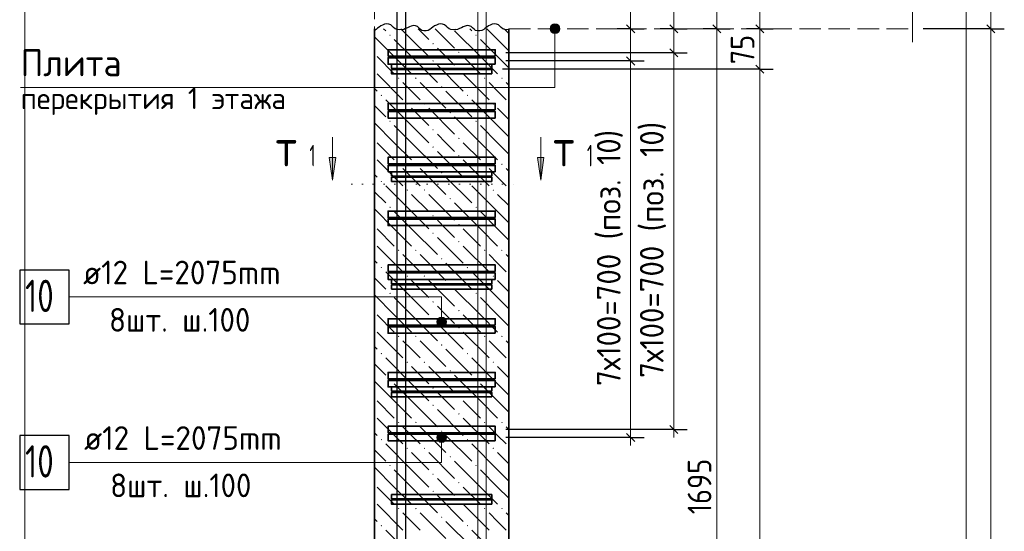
# Model space of a CAD drawing. Header units: millimetres. Extents: x 0 to 59400, y 0 to 42000.
# Tile 23 of 29: x 38350 to 47501, y 31524 to 36280. Entities that reach past the tile are written whole.
import ezdxf

# ---------------------------------------------------------------- set-up
doc = ezdxf.new("R2010")
doc.units = ezdxf.units.MM
doc.linetypes.add('______2', pattern=[270, 200, -70])
doc.linetypes.add('______9', pattern=[100, 0, -100])
for name, color, linetype, lineweight in [('S1 ДОП Продольная арматура', 52, 'Continuous', 25), ('S1 Продольная арматура', 52, 'Continuous', 25), ('S2 ДОП Продольная арматура', 52, 'Continuous', 25), ('Standard', 7, 'Continuous', 25), ('ЖБ Перекрытие верхний уровень', 7, 'Continuous', 18), ('Позиционная метка диаметр_ шаг', 7, 'Continuous', 13), ('Позиционная метка линия выноска', 7, 'Continuous', 13), ('Примечания', 7, 'Continuous', 13), ('Размерная выноска', 7, 'Continuous', 13), ('Размерная линия_ общее', 7, 'Continuous', 13), ('Узлы символ', 7, 'Continuous', 25), ('Хомут', 52, 'Continuous', 25)]:
    doc.layers.add(name, color=color, linetype=linetype, lineweight=lineweight)
doc.layers.add('ЖБ Пилон', color=7, linetype='______2', lineweight=13, true_color=0xa0a0a0)
doc.styles.add('ISOCPEUR', font='txt')

msp = doc.modelspace()

# ---------------------------------------------------------------- hatches: boundary and pattern name
at = {"layer": 'ЖБ Пилон', "linetype": 'Continuous', "lineweight": 18, "transparency": 33554687}
for points in [[(41785.2, 36136.1), (41791.7, 36142.6), (41798.2, 36136.1), (41791.7, 36129.6)], [(42185.2, 36056.1), (42191.7, 36062.6), (42198.2, 36056.1), (42191.7, 36049.6)], [(42585.2, 36136.1), (42591.7, 36142.6), (42598.2, 36136.1), (42591.7, 36129.6)], [(42425.2, 35976.1), (42431.7, 35982.6), (42438.2, 35976.1), (42431.7, 35969.6)], [(42185.2, 35896.1), (42191.7, 35902.6), (42198.2, 35896.1), (42191.7, 35889.6)], [(42425.2, 35816.1), (42431.7, 35822.6), (42438.2, 35816.1), (42431.7, 35809.6)], [(41865.2, 35736.1), (41871.7, 35742.6), (41878.2, 35736.1), (41871.7, 35729.6)], [(42025.2, 35736.1), (42031.7, 35742.6), (42038.2, 35736.1), (42031.7, 35729.6)], [(42665.2, 35736.1), (42671.7, 35742.6), (42678.2, 35736.1), (42671.7, 35729.6)], [(42825.2, 35736.1), (42831.7, 35742.6), (42838.2, 35736.1), (42831.7, 35729.6)], [(42265.2, 35656.1), (42271.7, 35662.6), (42278.2, 35656.1), (42271.7, 35649.6)], [(41705.2, 35576.1), (41711.7, 35582.6), (41718.2, 35576.1), (41711.7, 35569.6)], [(42505.2, 35576.1), (42511.7, 35582.6), (42518.2, 35576.1), (42511.7, 35569.6)], [(41945.2, 35496.1), (41951.7, 35502.6), (41958.2, 35496.1), (41951.7, 35489.6)], [(42105.2, 35496.1), (42111.7, 35502.6), (42118.2, 35496.1), (42111.7, 35489.6)], [(42345.2, 35416.1), (42351.7, 35422.6), (42358.2, 35416.1), (42351.7, 35409.6)], [(42745.2, 35496.1), (42751.7, 35502.6), (42758.2, 35496.1), (42751.7, 35489.6)], [(41785.2, 35336.1), (41791.7, 35342.6), (41798.2, 35336.1), (41791.7, 35329.6)], [(42585.2, 35336.1), (42591.7, 35342.6), (42598.2, 35336.1), (42591.7, 35329.6)], [(42185.2, 35256.1), (42191.7, 35262.6), (42198.2, 35256.1), (42191.7, 35249.6)], [(42425.2, 35176.1), (42431.7, 35182.6), (42438.2, 35176.1), (42431.7, 35169.6)], [(42185.2, 35096.1), (42191.7, 35102.6), (42198.2, 35096.1), (42191.7, 35089.6)], [(42425.2, 35016.1), (42431.7, 35022.6), (42438.2, 35016.1), (42431.7, 35009.6)], [(41865.2, 34936.1), (41871.7, 34942.6), (41878.2, 34936.1), (41871.7, 34929.6)], [(42025.2, 34936.1), (42031.7, 34942.6), (42038.2, 34936.1), (42031.7, 34929.6)], [(42665.2, 34936.1), (42671.7, 34942.6), (42678.2, 34936.1), (42671.7, 34929.6)], [(42825.2, 34936.1), (42831.7, 34942.6), (42838.2, 34936.1), (42831.7, 34929.6)], [(41705.2, 34776.1), (41711.7, 34782.6), (41718.2, 34776.1), (41711.7, 34769.6)], [(42265.2, 34856.1), (42271.7, 34862.6), (42278.2, 34856.1), (42271.7, 34849.6)], [(42505.2, 34776.1), (42511.7, 34782.6), (42518.2, 34776.1), (42511.7, 34769.6)], [(41945.2, 34696.1), (41951.7, 34702.6), (41958.2, 34696.1), (41951.7, 34689.6)], [(42105.2, 34696.1), (42111.7, 34702.6), (42118.2, 34696.1), (42111.7, 34689.6)], [(42745.2, 34696.1), (42751.7, 34702.6), (42758.2, 34696.1), (42751.7, 34689.6)], [(42345.2, 34616.1), (42351.7, 34622.6), (42358.2, 34616.1), (42351.7, 34609.6)], [(41785.2, 34536.1), (41791.7, 34542.6), (41798.2, 34536.1), (41791.7, 34529.6)], [(42585.2, 34536.1), (42591.7, 34542.6), (42598.2, 34536.1), (42591.7, 34529.6)], [(42185.2, 34456.1), (42191.7, 34462.6), (42198.2, 34456.1), (42191.7, 34449.6)], [(42425.2, 34376.1), (42431.7, 34382.6), (42438.2, 34376.1), (42431.7, 34369.6)], [(42185.2, 34296.1), (42191.7, 34302.6), (42198.2, 34296.1), (42191.7, 34289.6)], [(41865.2, 34136.1), (41871.7, 34142.6), (41878.2, 34136.1), (41871.7, 34129.6)], [(42025.2, 34136.1), (42031.7, 34142.6), (42038.2, 34136.1), (42031.7, 34129.6)], [(42425.2, 34216.1), (42431.7, 34222.6), (42438.2, 34216.1), (42431.7, 34209.6)], [(42665.2, 34136.1), (42671.7, 34142.6), (42678.2, 34136.1), (42671.7, 34129.6)], [(42825.2, 34136.1), (42831.7, 34142.6), (42838.2, 34136.1), (42831.7, 34129.6)], [(42265.2, 34056.1), (42271.7, 34062.6), (42278.2, 34056.1), (42271.7, 34049.6)], [(41705.2, 33976.1), (41711.7, 33982.6), (41718.2, 33976.1), (41711.7, 33969.6)], [(42505.2, 33976.1), (42511.7, 33982.6), (42518.2, 33976.1), (42511.7, 33969.6)], [(41945.2, 33896.1), (41951.7, 33902.6), (41958.2, 33896.1), (41951.7, 33889.6)], [(42105.2, 33896.1), (42111.7, 33902.6), (42118.2, 33896.1), (42111.7, 33889.6)], [(42745.2, 33896.1), (42751.7, 33902.6), (42758.2, 33896.1), (42751.7, 33889.6)], [(42345.2, 33816.1), (42351.7, 33822.6), (42358.2, 33816.1), (42351.7, 33809.6)], [(41785.2, 33736.1), (41791.7, 33742.6), (41798.2, 33736.1), (41791.7, 33729.6)], [(42585.2, 33736.1), (42591.7, 33742.6), (42598.2, 33736.1), (42591.7, 33729.6)], [(42185.2, 33656.1), (42191.7, 33662.6), (42198.2, 33656.1), (42191.7, 33649.6)], [(42185.2, 33496.1), (42191.7, 33502.6), (42198.2, 33496.1), (42191.7, 33489.6)], [(42425.2, 33576.1), (42431.7, 33582.6), (42438.2, 33576.1), (42431.7, 33569.6)], [(42425.2, 33416.1), (42431.7, 33422.6), (42438.2, 33416.1), (42431.7, 33409.6)], [(41865.2, 33336.1), (41871.7, 33342.6), (41878.2, 33336.1), (41871.7, 33329.6)], [(42025.2, 33336.1), (42031.7, 33342.6), (42038.2, 33336.1), (42031.7, 33329.6)], [(42665.2, 33336.1), (42671.7, 33342.6), (42678.2, 33336.1), (42671.7, 33329.6)], [(42825.2, 33336.1), (42831.7, 33342.6), (42838.2, 33336.1), (42831.7, 33329.6)], [(42265.2, 33256.1), (42271.7, 33262.6), (42278.2, 33256.1), (42271.7, 33249.6)], [(41705.2, 33176.1), (41711.7, 33182.6), (41718.2, 33176.1), (41711.7, 33169.6)], [(42505.2, 33176.1), (42511.7, 33182.6), (42518.2, 33176.1), (42511.7, 33169.6)], [(41945.2, 33096.1), (41951.7, 33102.6), (41958.2, 33096.1), (41951.7, 33089.6)], [(42105.2, 33096.1), (42111.7, 33102.6), (42118.2, 33096.1), (42111.7, 33089.6)], [(42745.2, 33096.1), (42751.7, 33102.6), (42758.2, 33096.1), (42751.7, 33089.6)], [(42345.2, 33016.1), (42351.7, 33022.6), (42358.2, 33016.1), (42351.7, 33009.6)], [(41785.2, 32936.1), (41791.7, 32942.6), (41798.2, 32936.1), (41791.7, 32929.6)], [(42185.2, 32856.1), (42191.7, 32862.6), (42198.2, 32856.1), (42191.7, 32849.6)], [(42585.2, 32936.1), (42591.7, 32942.6), (42598.2, 32936.1), (42591.7, 32929.6)], [(42425.2, 32776.1), (42431.7, 32782.6), (42438.2, 32776.1), (42431.7, 32769.6)], [(42185.2, 32696.1), (42191.7, 32702.6), (42198.2, 32696.1), (42191.7, 32689.6)], [(42425.2, 32616.1), (42431.7, 32622.6), (42438.2, 32616.1), (42431.7, 32609.6)], [(41865.2, 32536.1), (41871.7, 32542.6), (41878.2, 32536.1), (41871.7, 32529.6)], [(42025.2, 32536.1), (42031.7, 32542.6), (42038.2, 32536.1), (42031.7, 32529.6)], [(42665.2, 32536.1), (42671.7, 32542.6), (42678.2, 32536.1), (42671.7, 32529.6)], [(42825.2, 32536.1), (42831.7, 32542.6), (42838.2, 32536.1), (42831.7, 32529.6)], [(42265.2, 32456.1), (42271.7, 32462.6), (42278.2, 32456.1), (42271.7, 32449.6)], [(41705.2, 32376.1), (41711.7, 32382.6), (41718.2, 32376.1), (41711.7, 32369.6)], [(41945.2, 32296.1), (41951.7, 32302.6), (41958.2, 32296.1), (41951.7, 32289.6)], [(42105.2, 32296.1), (42111.7, 32302.6), (42118.2, 32296.1), (42111.7, 32289.6)], [(42505.2, 32376.1), (42511.7, 32382.6), (42518.2, 32376.1), (42511.7, 32369.6)], [(42745.2, 32296.1), (42751.7, 32302.6), (42758.2, 32296.1), (42751.7, 32289.6)], [(42345.2, 32216.1), (42351.7, 32222.6), (42358.2, 32216.1), (42351.7, 32209.6)], [(41785.2, 32136.1), (41791.7, 32142.6), (41798.2, 32136.1), (41791.7, 32129.6)], [(42585.2, 32136.1), (42591.7, 32142.6), (42598.2, 32136.1), (42591.7, 32129.6)], [(42185.2, 32056.1), (42191.7, 32062.6), (42198.2, 32056.1), (42191.7, 32049.6)], [(42425.2, 31976.1), (42431.7, 31982.6), (42438.2, 31976.1), (42431.7, 31969.6)], [(42185.2, 31896.1), (42191.7, 31902.6), (42198.2, 31896.1), (42191.7, 31889.6)], [(42425.2, 31816.1), (42431.7, 31822.6), (42438.2, 31816.1), (42431.7, 31809.6)], [(41865.2, 31736.1), (41871.7, 31742.6), (41878.2, 31736.1), (41871.7, 31729.6)], [(42025.2, 31736.1), (42031.7, 31742.6), (42038.2, 31736.1), (42031.7, 31729.6)], [(42265.2, 31656.1), (42271.7, 31662.6), (42278.2, 31656.1), (42271.7, 31649.6)], [(42665.2, 31736.1), (42671.7, 31742.6), (42678.2, 31736.1), (42671.7, 31729.6)], [(42825.2, 31736.1), (42831.7, 31742.6), (42838.2, 31736.1), (42831.7, 31729.6)], [(41705.2, 31576.1), (41711.7, 31582.6), (41718.2, 31576.1), (41711.7, 31569.6)], [(42505.2, 31576.1), (42511.7, 31582.6), (42518.2, 31576.1), (42511.7, 31569.6)]]:
    msp.add_hatch(color=7, dxfattribs=at).paths.add_polyline_path(points, flags=16)
at = {"layer": 'Позиционная метка линия выноска', "linetype": 'Continuous', "lineweight": 13, "transparency": 33554687}
for points in [[(43302.2, 36234.5), (43347.2, 36234.5), (43324.7, 36240.8)], [(43363.4, 36218.3), (43286, 36218.3), (43279.7, 36195.8)], [(43363.4, 36218.3), (43279.7, 36195.8), (43369.7, 36195.8)], [(43369.7, 36195.8), (43279.7, 36195.8), (43286, 36173.3)], [(43347.2, 36234.5), (43302.2, 36234.5), (43286, 36218.3)], [(43347.2, 36234.5), (43286, 36218.3), (43363.4, 36218.3)], [(43369.7, 36195.8), (43286, 36173.3), (43363.4, 36173.3)], [(43363.4, 36173.3), (43286, 36173.3), (43302.2, 36157.1)], [(43363.4, 36173.3), (43302.2, 36157.1), (43347.2, 36157.1)], [(43347.2, 36157.1), (43302.2, 36157.1), (43324.7, 36150.8)], [(42310.3, 33493.3), (42232.9, 33493.3), (42226.6, 33470.8)], [(42310.3, 33493.3), (42226.6, 33470.8), (42316.6, 33470.8)], [(42294.1, 33509.5), (42249.1, 33509.5), (42232.9, 33493.3)], [(42294.1, 33509.5), (42232.9, 33493.3), (42310.3, 33493.3)], [(42249.1, 33509.5), (42294.1, 33509.5), (42271.6, 33515.9)], [(42316.6, 33470.8), (42226.6, 33470.8), (42232.9, 33448.3)], [(42316.6, 33470.8), (42232.9, 33448.3), (42310.3, 33448.3)], [(42310.3, 33448.3), (42232.9, 33448.3), (42249.1, 33432.1)], [(42310.3, 33448.3), (42249.1, 33432.1), (42294.1, 33432.1)], [(42294.1, 33432.1), (42249.1, 33432.1), (42271.6, 33425.8)], [(42226.6, 32395.8), (42316.6, 32395.8), (42310.3, 32418.3)], [(42226.6, 32395.8), (42310.3, 32418.3), (42232.9, 32418.3)], [(42232.9, 32373.3), (42316.6, 32395.8), (42226.6, 32395.8)], [(42232.9, 32418.3), (42310.3, 32418.3), (42294.1, 32434.5)], [(42232.9, 32418.3), (42294.1, 32434.5), (42249.1, 32434.5)], [(42232.9, 32373.3), (42310.3, 32373.3), (42316.6, 32395.8)], [(42249.1, 32434.5), (42294.1, 32434.5), (42271.6, 32440.8)], [(42249.1, 32357.1), (42310.3, 32373.3), (42232.9, 32373.3)], [(42249.1, 32357.1), (42294.1, 32357.1), (42310.3, 32373.3)], [(42294.1, 32357.1), (42249.1, 32357.1), (42271.6, 32350.8)]]:
    msp.add_hatch(color=7, dxfattribs=at).paths.add_polyline_path(points)
at = {"layer": 'Узлы символ', "linetype": 'Continuous', "lineweight": 13, "transparency": 33554687}
for points in [[(41287.5, 34998), (41257.5, 34788), (41227.5, 34998)], [(43221.7, 34998), (43191.8, 34788), (43161.7, 34998)]]:
    msp.add_hatch(color=7, dxfattribs=at).paths.add_polyline_path(points, flags=16)

# ---------------------------------------------------------------- linework, layer by layer
at = {"layer": 'S1 ДОП Продольная арматура', "color": 28, "linetype": 'Continuous', "lineweight": 25, "true_color": 0x50140a, "transparency": 33554687}
msp.add_lwpolyline([(45436.6, 36820.8), (41936.6, 36820.8), (41936.6, 27720.8), (41856.6, 27720.8), (41856.6, 36900.8), (45436.6, 36900.8), (45436.6, 36820.8)], dxfattribs=at)
msp.add_lwpolyline([(45436.6, 36820.8), (41936.6, 36820.8), (41936.6, 27720.8), (41856.6, 27720.8), (41856.6, 36900.8), (45436.6, 36900.8), (45436.6, 36820.8)], dxfattribs=at)
msp.add_lwpolyline([(45436.6, 36820.8), (41936.6, 36820.8), (41936.6, 27720.8), (41856.6, 27720.8), (41856.6, 36900.8), (45436.6, 36900.8), (45436.6, 36820.8)], dxfattribs=at)
msp.add_lwpolyline([(45436.6, 36820.8), (41936.6, 36820.8), (41936.6, 27720.8), (41856.6, 27720.8), (41856.6, 36900.8), (45436.6, 36900.8), (45436.6, 36820.8)], dxfattribs=at)
msp.add_lwpolyline([(45436.6, 36820.8), (41936.6, 36820.8), (41936.6, 27720.8), (41856.6, 27720.8), (41856.6, 36900.8), (45436.6, 36900.8), (45436.6, 36820.8)], dxfattribs=at)
msp.add_lwpolyline([(45436.6, 36820.8), (41936.6, 36820.8), (41936.6, 27720.8), (41856.6, 27720.8), (41856.6, 36900.8), (45436.6, 36900.8), (45436.6, 36820.8)], dxfattribs=at)
msp.add_lwpolyline([(45436.6, 36820.8), (41936.6, 36820.8), (41936.6, 27720.8), (41856.6, 27720.8), (41856.6, 36900.8), (45436.6, 36900.8), (45436.6, 36820.8)], dxfattribs=at)
msp.add_lwpolyline([(45436.6, 36820.8), (41936.6, 36820.8), (41936.6, 27720.8), (41856.6, 27720.8), (41856.6, 36900.8), (45436.6, 36900.8), (45436.6, 36820.8)], dxfattribs=at)
msp.add_lwpolyline([(45436.6, 36820.8), (41936.6, 36820.8), (41936.6, 27720.8), (41856.6, 27720.8), (41856.6, 36900.8), (45436.6, 36900.8), (45436.6, 36820.8)], dxfattribs=at)
at = {"layer": 'S1 Продольная арматура', "color": 7, "linetype": 'Continuous', "lineweight": 18, "transparency": 33554687}
for points in [[(41856.6, 18395.8), (41856.6, 37000.8), (45436.6, 37000.8), (45436.6, 36920.8), (41936.6, 36920.8), (41936.6, 18395.8), (41856.6, 18395.8)], [(41856.6, 18395.8), (41856.6, 37000.8), (45436.6, 37000.8), (45436.6, 36920.8), (41936.6, 36920.8), (41936.6, 18395.8), (41856.6, 18395.8)], [(41856.6, 18395.8), (41856.6, 37000.8), (45436.6, 37000.8), (45436.6, 36920.8), (41936.6, 36920.8), (41936.6, 18395.8), (41856.6, 18395.8)], [(41856.6, 18395.8), (41856.6, 37000.8), (45436.6, 37000.8), (45436.6, 36920.8), (41936.6, 36920.8), (41936.6, 18395.8), (41856.6, 18395.8)], [(42606.6, 18395.8), (42606.6, 36900.8), (46286.6, 36900.8), (46286.6, 36820.8), (42686.6, 36820.8), (42686.6, 18395.8), (42606.6, 18395.8)], [(42606.6, 18395.8), (42606.6, 36900.8), (46286.6, 36900.8), (46286.6, 36820.8), (42686.6, 36820.8), (42686.6, 18395.8), (42606.6, 18395.8)], [(42606.6, 18395.8), (42606.6, 36900.8), (46286.6, 36900.8), (46286.6, 36820.8), (42686.6, 36820.8), (42686.6, 18395.8), (42606.6, 18395.8)], [(42606.6, 18395.8), (42606.6, 36900.8), (46286.6, 36900.8), (46286.6, 36820.8), (42686.6, 36820.8), (42686.6, 18395.8), (42606.6, 18395.8)]]:
    msp.add_lwpolyline(points, dxfattribs=at)
at = {"layer": 'S2 ДОП Продольная арматура', "color": 7, "linetype": 'Continuous', "lineweight": 35, "transparency": 33554687}
for points in [[(42769.1, 35940.8), (41774.1, 35940.8), (41774.1, 36000.8), (42769.1, 36000.8), (42769.1, 35940.8)], [(42769.1, 35865.8), (41774.1, 35865.8), (41774.1, 35925.8), (42769.1, 35925.8), (42769.1, 35865.8)], [(42769.1, 35440.8), (41774.1, 35440.8), (41774.1, 35500.8), (42769.1, 35500.8), (42769.1, 35440.8)], [(42769.1, 35365.8), (41774.1, 35365.8), (41774.1, 35425.8), (42769.1, 35425.8), (42769.1, 35365.8)], [(42769.1, 34940.8), (41774.1, 34940.8), (41774.1, 35000.8), (42769.1, 35000.8), (42769.1, 34940.8)], [(42769.1, 34865.8), (41774.1, 34865.8), (41774.1, 34925.8), (42769.1, 34925.8), (42769.1, 34865.8)], [(42769.1, 34440.8), (41774.1, 34440.8), (41774.1, 34500.8), (42769.1, 34500.8), (42769.1, 34440.8)], [(42769.1, 34365.8), (41774.1, 34365.8), (41774.1, 34425.8), (42769.1, 34425.8), (42769.1, 34365.8)], [(42769.1, 33940.8), (41774.1, 33940.8), (41774.1, 34000.8), (42769.1, 34000.8), (42769.1, 33940.8)], [(42769.1, 33865.8), (41774.1, 33865.8), (41774.1, 33925.8), (42769.1, 33925.8), (42769.1, 33865.8)], [(42769.1, 33440.8), (41774.1, 33440.8), (41774.1, 33500.8), (42769.1, 33500.8), (42769.1, 33440.8)], [(42769.1, 33365.8), (41774.1, 33365.8), (41774.1, 33425.8), (42769.1, 33425.8), (42769.1, 33365.8)], [(42769.1, 32940.8), (41774.1, 32940.8), (41774.1, 33000.8), (42769.1, 33000.8), (42769.1, 32940.8)], [(42769.1, 32865.8), (41774.1, 32865.8), (41774.1, 32925.8), (42769.1, 32925.8), (42769.1, 32865.8)], [(42769.1, 32440.8), (41774.1, 32440.8), (41774.1, 32500.8), (42769.1, 32500.8), (42769.1, 32440.8)], [(42769.1, 32365.8), (41774.1, 32365.8), (41774.1, 32425.8), (42769.1, 32425.8), (42769.1, 32365.8)]]:
    msp.add_lwpolyline(points, dxfattribs=at)
at = {"layer": 'S2 ДОП Продольная арматура', "color": 7, "linetype": 'Continuous', "lineweight": 25, "transparency": 33554687}
for points in [[(38350, 33452.6), (38810, 33452.6), (38810, 33952.6), (38350, 33952.6), (38350, 33452.6)], [(38350, 31914.1), (38810, 31914.1), (38810, 32414.1), (38350, 32414.1), (38350, 31914.1)]]:
    msp.add_lwpolyline(points, dxfattribs=at)
at = {"layer": 'Standard', "color": 251, "linetype": 'Continuous', "lineweight": 13, "true_color": 0x656565, "transparency": 33554687}
for p, q in [((44828.2, 36195.8), (44828.2, 36820.8)), ((44028.2, 36195.8), (44028.2, 36270.8)), ((44428.2, 36195.8), (44428.2, 36270.8)), ((44028.2, 36195.8), (44028.2, 35895.8)), ((44428.2, 35970.8), (44428.2, 36195.8)), ((44028.2, 35895.8), (44028.2, 32395.8)), ((44028.2, 32395.8), (44028.2, 32320.8)), ((44428.2, 32470.8), (44428.2, 32395.8))]:
    msp.add_line(p, q, dxfattribs=at)
at = {"layer": 'Standard', "color": 251, "linetype": 'Continuous', "lineweight": -3, "true_color": 0x656565, "transparency": 33554687}
for p, q in [((44028.2, 36195.8), (43903.2, 36195.8)), ((44028.2, 36195.8), (44153.2, 36195.8)), ((44028.2, 36195.8), (44101.6, 36195.8)), ((44428.2, 36195.8), (44303.2, 36195.8)), ((44428.2, 36195.8), (44553.2, 36195.8)), ((44428.2, 36195.8), (44428.2, 36195.8)), ((44828.2, 36195.8), (44703.2, 36195.8)), ((44828.2, 36195.8), (44953.2, 36195.8)), ((44828.2, 36195.8), (44828.2, 36195.8)), ((44428.2, 35970.8), (44303.2, 35970.8)), ((44428.2, 35970.8), (44553.2, 35970.8)), ((44028.2, 35895.8), (43903.2, 35895.8)), ((44028.2, 35895.8), (44153.2, 35895.8)), ((44428.2, 32470.8), (42869.1, 32470.8)), ((44028.2, 32395.8), (42869.1, 32395.8)), ((44028.2, 32395.8), (43903.2, 32395.8)), ((44028.2, 32395.8), (44153.2, 32395.8)), ((44428.2, 32470.8), (44303.2, 32470.8)), ((44428.2, 32470.8), (44553.2, 32470.8))]:
    msp.add_line(p, q, dxfattribs=at)
at = {"layer": 'Standard', "color": 251, "linetype": 'Continuous', "lineweight": 25, "true_color": 0x656565, "transparency": 33554687}
for p, q in [((43990.7, 36233.3), (44065.7, 36158.3)), ((44465.7, 36158.3), (44390.7, 36233.3)), ((44865.7, 36158.3), (44790.7, 36233.3)), ((44465.7, 35933.3), (44390.7, 36008.3)), ((43990.7, 35933.3), (44065.7, 35858.3)), ((44465.7, 32433.3), (44390.7, 32508.3)), ((43990.7, 32433.3), (44065.7, 32358.3))]:
    msp.add_line(p, q, dxfattribs=at)
at = {"layer": 'Standard', "color": 254, "linetype": 'Continuous', "lineweight": 13, "true_color": 0xc4c4ff, "transparency": 33554687}
msp.add_lwpolyline([(38396.6, 15895.8), (47146.6, 15895.8), (47146.6, 39688.4), (38396.6, 39688.4), (38396.6, 15895.8)], dxfattribs=at)
at = {"layer": 'Standard', "color": 251, "linetype": 'Continuous', "lineweight": 13, "true_color": 0x656565, "transparency": 33554687}
for points in [[(44828.2, 27720.8), (44828.2, 31600.8), (44828.2, 31600.8), (44828.2, 36195.8)], [(44428.2, 32470.8), (44428.2, 32863.6), (44428.2, 32863.6), (44428.2, 35970.8)]]:
    msp.add_lwpolyline(points, dxfattribs=at)
at = {"layer": 'Standard', "color": 251, "linetype": 'Continuous', "lineweight": -3, "true_color": 0x656565, "transparency": 33554687}
for points in [[(44428.2, 35970.8), (44411.2, 35970.8), (44411.2, 35970.8), (42869.1, 35970.8)], [(44028.2, 35895.8), (44011.2, 35895.8), (44011.2, 35895.8), (42869.1, 35895.8)]]:
    msp.add_lwpolyline(points, dxfattribs=at)
at = {"layer": 'ЖБ Перекрытие верхний уровень', "color": 7, "linetype": '______2', "lineweight": 18, "transparency": 33554687}
for p, q in [((41646.6, 37295.8), (41646.6, 36195.8)), ((42896.6, 36195.8), (46646.6, 36195.8))]:
    msp.add_line(p, q, dxfattribs=at)
at = {"layer": 'ЖБ Пилон', "color": 7, "linetype": 'Continuous', "lineweight": 35, "transparency": 33554687}
for p, q in [((41646.6, 36195.8), (41646.6, 18395.8)), ((42896.6, 18395.8), (42896.6, 36195.8))]:
    msp.add_line(p, q, dxfattribs=at)
at = {"layer": 'ЖБ Пилон', "color": 9, "linetype": 'Continuous', "lineweight": 18, "true_color": 0xc7c7c7, "transparency": 33554687}
for p, q in [((41732, 36195.8), (41751.7, 36176.1)), ((41991.7, 36096.1), (41892, 36195.8)), ((42052, 36195.8), (42151.7, 36096.1)), ((42212, 36195.8), (42391.7, 36016.1)), ((42631.7, 35936.1), (42391.7, 36176.1)), ((42532, 36195.8), (42551.7, 36176.1)), ((42791.7, 36096.1), (42692, 36195.8)), ((42852, 36195.8), (42896.6, 36151.2)), ((41831.7, 35936.1), (41646.6, 36121.2)), ((41831.7, 36096.1), (41991.7, 35936.1)), ((41991.7, 36096.1), (42151.7, 35936.1)), ((42631.7, 36096.1), (42791.7, 35936.1)), ((42791.7, 36096.1), (42896.6, 35991.2)), ((42311.7, 35936.1), (42231.7, 36016.1)), ((41671.7, 35936.1), (41831.7, 35776.1)), ((41831.7, 35936.1), (41991.7, 35776.1)), ((41991.7, 35936.1), (42231.7, 35696.1)), ((42391.7, 35856.1), (42311.7, 35936.1)), ((42471.7, 35936.1), (42631.7, 35776.1)), ((42631.7, 35936.1), (42791.7, 35776.1)), ((42791.7, 35936.1), (42896.6, 35831.2)), ((42231.7, 35856.1), (42471.7, 35616.1)), ((41671.7, 35776.1), (41911.7, 35536.1)), ((41991.7, 35616.1), (41911.7, 35696.1)), ((42071.7, 35696.1), (42311.7, 35456.1)), ((42471.7, 35776.1), (42711.7, 35536.1)), ((42791.7, 35616.1), (42711.7, 35696.1)), ((42871.7, 35696.1), (42896.6, 35671.2)), ((41646.6, 35641.2), (41671.7, 35616.1)), ((42071.7, 35536.1), (41991.7, 35616.1)), ((42311.7, 35616.1), (42551.7, 35376.1)), ((42871.7, 35536.1), (42791.7, 35616.1)), ((41991.7, 35296.1), (41751.7, 35536.1)), ((42791.7, 35296.1), (42551.7, 35536.1)), ((41646.6, 35481.2), (41751.7, 35376.1)), ((41991.7, 35456.1), (42151.7, 35296.1)), ((42151.7, 35456.1), (42391.7, 35216.1)), ((42791.7, 35456.1), (42896.6, 35351.2)), ((42631.7, 35136.1), (42391.7, 35376.1)), ((41831.7, 35136.1), (41646.6, 35321.2)), ((41831.7, 35296.1), (41991.7, 35136.1)), ((41991.7, 35296.1), (42151.7, 35136.1)), ((42631.7, 35296.1), (42791.7, 35136.1)), ((42791.7, 35296.1), (42896.6, 35191.2)), ((42311.7, 35136.1), (42231.7, 35216.1)), ((41671.7, 35136.1), (41831.7, 34976.1)), ((41831.7, 35136.1), (41991.7, 34976.1)), ((41991.7, 35136.1), (42231.7, 34896.1)), ((42231.7, 35056.1), (42471.7, 34816.1)), ((42391.7, 35056.1), (42311.7, 35136.1)), ((42471.7, 35136.1), (42631.7, 34976.1)), ((42631.7, 35136.1), (42791.7, 34976.1)), ((42791.7, 35136.1), (42896.6, 35031.2)), ((41671.7, 34976.1), (41911.7, 34736.1)), ((42471.7, 34976.1), (42711.7, 34736.1)), ((41991.7, 34816.1), (41911.7, 34896.1)), ((42071.7, 34896.1), (42311.7, 34656.1)), ((42791.7, 34816.1), (42711.7, 34896.1)), ((42871.7, 34896.1), (42896.6, 34871.2)), ((41646.6, 34841.2), (41671.7, 34816.1)), ((42071.7, 34736.1), (41991.7, 34816.1)), ((42311.7, 34816.1), (42551.7, 34576.1)), ((42871.7, 34736.1), (42791.7, 34816.1)), ((41991.7, 34496.1), (41751.7, 34736.1)), ((42791.7, 34496.1), (42551.7, 34736.1)), ((41646.6, 34681.2), (41751.7, 34576.1)), ((41991.7, 34656.1), (42151.7, 34496.1)), ((42151.7, 34656.1), (42391.7, 34416.1)), ((42791.7, 34656.1), (42896.6, 34551.2)), ((41831.7, 34336.1), (41646.6, 34521.2)), ((42631.7, 34336.1), (42391.7, 34576.1)), ((41831.7, 34496.1), (41991.7, 34336.1)), ((41991.7, 34496.1), (42151.7, 34336.1)), ((42311.7, 34336.1), (42231.7, 34416.1)), ((42631.7, 34496.1), (42791.7, 34336.1)), ((42791.7, 34496.1), (42896.6, 34391.2)), ((41671.7, 34336.1), (41831.7, 34176.1)), ((41831.7, 34336.1), (41991.7, 34176.1)), ((41991.7, 34336.1), (42231.7, 34096.1)), ((42391.7, 34256.1), (42311.7, 34336.1)), ((42471.7, 34336.1), (42631.7, 34176.1)), ((42631.7, 34336.1), (42791.7, 34176.1)), ((42791.7, 34336.1), (42896.6, 34231.2)), ((42231.7, 34256.1), (42471.7, 34016.1)), ((41671.7, 34176.1), (41911.7, 33936.1)), ((42471.7, 34176.1), (42711.7, 33936.1)), ((41646.6, 34041.2), (41671.7, 34016.1)), ((41991.7, 34016.1), (41911.7, 34096.1)), ((42071.7, 34096.1), (42311.7, 33856.1)), ((42791.7, 34016.1), (42711.7, 34096.1)), ((42871.7, 34096.1), (42896.6, 34071.2)), ((42071.7, 33936.1), (41991.7, 34016.1)), ((42311.7, 34016.1), (42551.7, 33776.1)), ((42871.7, 33936.1), (42791.7, 34016.1)), ((41646.6, 33881.2), (41751.7, 33776.1)), ((41991.7, 33696.1), (41751.7, 33936.1)), ((42791.7, 33696.1), (42551.7, 33936.1)), ((41991.7, 33856.1), (42151.7, 33696.1)), ((42151.7, 33856.1), (42391.7, 33616.1)), ((42631.7, 33536.1), (42391.7, 33776.1)), ((42791.7, 33856.1), (42896.6, 33751.2)), ((41831.7, 33536.1), (41646.6, 33721.2)), ((41831.7, 33696.1), (41991.7, 33536.1)), ((41991.7, 33696.1), (42151.7, 33536.1)), ((42631.7, 33696.1), (42791.7, 33536.1)), ((42791.7, 33696.1), (42896.6, 33591.2)), ((42311.7, 33536.1), (42231.7, 33616.1)), ((41671.7, 33536.1), (41831.7, 33376.1)), ((41831.7, 33536.1), (41991.7, 33376.1)), ((41991.7, 33536.1), (42231.7, 33296.1)), ((42391.7, 33456.1), (42311.7, 33536.1)), ((42471.7, 33536.1), (42631.7, 33376.1)), ((42631.7, 33536.1), (42791.7, 33376.1)), ((42791.7, 33536.1), (42896.6, 33431.2)), ((42231.7, 33456.1), (42471.7, 33216.1)), ((41671.7, 33376.1), (41911.7, 33136.1)), ((42471.7, 33376.1), (42711.7, 33136.1)), ((41646.6, 33241.2), (41671.7, 33216.1)), ((41991.7, 33216.1), (41911.7, 33296.1)), ((42071.7, 33296.1), (42311.7, 33056.1)), ((42791.7, 33216.1), (42711.7, 33296.1)), ((42871.7, 33296.1), (42896.6, 33271.2)), ((41991.7, 32896.1), (41751.7, 33136.1)), ((42071.7, 33136.1), (41991.7, 33216.1)), ((42311.7, 33216.1), (42551.7, 32976.1)), ((42791.7, 32896.1), (42551.7, 33136.1)), ((42871.7, 33136.1), (42791.7, 33216.1)), ((41646.6, 33081.2), (41751.7, 32976.1)), ((41991.7, 33056.1), (42151.7, 32896.1)), ((42151.7, 33056.1), (42391.7, 32816.1)), ((42791.7, 33056.1), (42896.6, 32951.2)), ((42631.7, 32736.1), (42391.7, 32976.1)), ((41831.7, 32736.1), (41646.6, 32921.2)), ((41831.7, 32896.1), (41991.7, 32736.1)), ((41991.7, 32896.1), (42151.7, 32736.1)), ((42631.7, 32896.1), (42791.7, 32736.1)), ((42791.7, 32896.1), (42896.6, 32791.2)), ((42311.7, 32736.1), (42231.7, 32816.1)), ((41671.7, 32736.1), (41831.7, 32576.1)), ((41831.7, 32736.1), (41991.7, 32576.1)), ((41991.7, 32736.1), (42231.7, 32496.1)), ((42391.7, 32656.1), (42311.7, 32736.1)), ((42471.7, 32736.1), (42631.7, 32576.1)), ((42631.7, 32736.1), (42791.7, 32576.1)), ((42791.7, 32736.1), (42896.6, 32631.2)), ((42231.7, 32656.1), (42471.7, 32416.1)), ((41671.7, 32576.1), (41911.7, 32336.1)), ((41991.7, 32416.1), (41911.7, 32496.1)), ((42071.7, 32496.1), (42311.7, 32256.1)), ((42471.7, 32576.1), (42711.7, 32336.1)), ((42791.7, 32416.1), (42711.7, 32496.1)), ((42871.7, 32496.1), (42896.6, 32471.2)), ((41646.6, 32441.2), (41671.7, 32416.1)), ((42071.7, 32336.1), (41991.7, 32416.1)), ((42311.7, 32416.1), (42551.7, 32176.1)), ((42871.7, 32336.1), (42791.7, 32416.1)), ((41991.7, 32096.1), (41751.7, 32336.1)), ((42791.7, 32096.1), (42551.7, 32336.1)), ((41646.6, 32281.2), (41751.7, 32176.1)), ((41991.7, 32256.1), (42151.7, 32096.1)), ((42151.7, 32256.1), (42391.7, 32016.1)), ((42791.7, 32256.1), (42896.6, 32151.2)), ((41831.7, 31936.1), (41646.6, 32121.2)), ((42631.7, 31936.1), (42391.7, 32176.1)), ((41831.7, 32096.1), (41991.7, 31936.1)), ((41991.7, 32096.1), (42151.7, 31936.1)), ((42631.7, 32096.1), (42791.7, 31936.1)), ((42791.7, 32096.1), (42896.6, 31991.2)), ((41671.7, 31936.1), (41831.7, 31776.1)), ((41831.7, 31936.1), (41991.7, 31776.1)), ((41991.7, 31936.1), (42231.7, 31696.1)), ((42311.7, 31936.1), (42231.7, 32016.1)), ((42391.7, 31856.1), (42311.7, 31936.1)), ((42471.7, 31936.1), (42631.7, 31776.1)), ((42631.7, 31936.1), (42791.7, 31776.1)), ((42791.7, 31936.1), (42896.6, 31831.2)), ((42231.7, 31856.1), (42471.7, 31616.1)), ((41671.7, 31776.1), (41911.7, 31536.1)), ((42471.7, 31776.1), (42711.7, 31536.1)), ((41991.7, 31616.1), (41911.7, 31696.1)), ((42071.7, 31696.1), (42311.7, 31456.1)), ((42791.7, 31616.1), (42711.7, 31696.1)), ((42871.7, 31696.1), (42896.6, 31671.2)), ((41646.6, 31641.2), (41671.7, 31616.1)), ((42071.7, 31536.1), (41991.7, 31616.1)), ((42311.7, 31616.1), (42551.7, 31376.1)), ((42871.7, 31536.1), (42791.7, 31616.1)), ((41991.7, 31296.1), (41751.7, 31536.1)), ((42791.7, 31296.1), (42551.7, 31536.1))]:
    msp.add_line(p, q, dxfattribs=at)
at = {"layer": 'Позиционная метка линия выноска', "color": 7, "linetype": 'Continuous', "lineweight": 13, "transparency": 33554687}
for p, q in [((43324.7, 36240.8), (43324.7, 36240.8)), ((43279.7, 36195.8), (43279.7, 36195.8)), ((43324.7, 36150.8), (43324.7, 36150.8)), ((43369.7, 36195.8), (43369.7, 36195.8)), ((42271.6, 33515.9), (42271.6, 33515.9)), ((42226.6, 33470.8), (42226.6, 33470.8)), ((42271.6, 33425.8), (42271.6, 33425.8)), ((42316.6, 33470.8), (42316.6, 33470.8)), ((42226.6, 32395.8), (42226.6, 32395.8)), ((42271.6, 32440.8), (42271.6, 32440.8)), ((42316.6, 32395.8), (42316.6, 32395.8)), ((42271.6, 32350.8), (42271.6, 32350.8))]:
    msp.add_line(p, q, dxfattribs=at)
for points in [[(43324.7, 36195.8), (43324.7, 35649.1), (38358.6, 35649.1)], [(38810, 33702.6), (42271.6, 33702.6), (42271.6, 33470.8)], [(38810, 32164.1), (42271.6, 32164.1), (42271.6, 32395.8)]]:
    msp.add_lwpolyline(points, dxfattribs=at)
for centre in [(43324.7, 36195.8), (42271.6, 33470.8), (42271.6, 32395.8)]:
    msp.add_circle(centre, 45, dxfattribs=at)
at = {"layer": 'Примечания', "color": 7, "linetype": 'Continuous', "lineweight": 13, "transparency": 33554687}
for p in [(46646.6, 36705.3), (46646.6, 36070.8)]:
    msp.add_line(p, (46646.6, 36070.8), dxfattribs=at)
at = {"layer": 'Примечания', "color": 7, "linetype": 'Continuous', "lineweight": 25, "transparency": 33554687}
for points in [[(41896.6, 36187.1), (41878.1, 36186.8), (41858.1, 36189.7), (41840.1, 36196.3), (41825.6, 36207.2), (41813.1, 36220.2), (41798.6, 36231.1), (41780.1, 36237.7), (41760.6, 36241.6), (41741.1, 36237.2), (41723.1, 36230.2), (41705.6, 36222.1), (41690.6, 36211.4), (41676.6, 36199.9), (41662.6, 36188.5), (41646.6, 36180.1)], [(42396.6, 36187.1), (42378.1, 36186.8), (42358.1, 36189.7), (42340.1, 36196.3), (42325.6, 36207.2), (42313.1, 36220.2), (42298.6, 36231.1), (42280.1, 36237.7), (42260.6, 36241.6), (42241.1, 36237.2), (42223.1, 36230.2), (42205.6, 36222.1), (42190.6, 36211.4), (42176.6, 36199.9), (42162.6, 36188.5), (42145.6, 36179.5), (42126.6, 36174.7), (42106.6, 36175.4), (42087.1, 36180.7), (42072.6, 36191.4), (42059.6, 36203.9), (42045.6, 36215.3), (42028.6, 36223.8), (42008.6, 36225.7), (41989.1, 36220.9), (41971.6, 36213.4), (41954.6, 36204.8), (41937.1, 36196.6), (41920.1, 36188.5), (41900.6, 36184.7), (41896.6, 36184.3)], [(42896.6, 36187.1), (42878.1, 36186.8), (42858.1, 36189.7), (42840.1, 36196.3), (42825.6, 36207.2), (42813.1, 36220.2), (42798.6, 36231.1), (42780.1, 36237.7), (42760.6, 36241.6), (42741.1, 36237.2), (42723.1, 36230.2), (42705.6, 36222.1), (42690.6, 36211.4), (42676.6, 36199.9), (42662.6, 36188.5), (42645.6, 36179.5), (42626.6, 36174.7), (42606.6, 36175.4), (42587.1, 36180.7), (42572.6, 36191.4), (42559.6, 36203.9), (42545.6, 36215.3), (42528.6, 36223.8), (42508.6, 36225.7), (42489.1, 36220.9), (42471.6, 36213.4), (42454.6, 36204.8), (42437.1, 36196.6), (42420.1, 36188.5), (42400.6, 36184.7), (42396.6, 36184.3)]]:
    msp.add_lwpolyline(points, dxfattribs=at)
at = {"layer": 'Размерная выноска', "color": 251, "linetype": 'Continuous', "lineweight": 13, "true_color": 0x656565, "transparency": 33554687}
for p, q in [((44028.2, 36195.8), (44028.2, 36595.8)), ((44428.2, 36195.8), (44428.2, 36595.8))]:
    msp.add_line(p, q, dxfattribs=at)
at = {"layer": 'Размерная линия_ общее', "color": 7, "linetype": 'Continuous', "lineweight": 13, "transparency": 33554687}
for p, q in [((47375.7, 37295.8), (47375.7, 36195.8)), ((45228.2, 36195.8), (45228.2, 36920.8)), ((45228.2, 35820.8), (45228.2, 36195.8)), ((47375.7, 36195.8), (47375.7, 18395.8)), ((45228.2, 24820.8), (45228.2, 35820.8))]:
    msp.add_line(p, q, dxfattribs=at)
at = {"layer": 'Размерная линия_ общее', "color": 253, "linetype": 'Continuous', "lineweight": -3, "true_color": 0xa0a0a0, "transparency": 33554687}
for p, q in [((45228.2, 36195.8), (45103.2, 36195.8)), ((45228.2, 36195.8), (45353.2, 36195.8)), ((45228.2, 36195.8), (45228.2, 36195.8)), ((47375.7, 36195.8), (47250.7, 36195.8)), ((47375.7, 36195.8), (47500.7, 36195.8)), ((45228.2, 35820.8), (45103.2, 35820.8)), ((45228.2, 35820.8), (45353.2, 35820.8))]:
    msp.add_line(p, q, dxfattribs=at)
at = {"layer": 'Размерная линия_ общее', "color": 7, "linetype": 'Continuous', "lineweight": 25, "transparency": 33554687}
for p, q in [((45265.7, 36158.3), (45190.7, 36233.3)), ((47338.2, 36233.3), (47413.2, 36158.3)), ((45265.7, 35783.3), (45190.7, 35858.3))]:
    msp.add_line(p, q, dxfattribs=at)
at = {"layer": 'Размерная линия_ общее', "color": 253, "linetype": 'Continuous', "lineweight": -3, "true_color": 0xa0a0a0, "transparency": 33554687}
for points in [[(47375.7, 36195.8), (47358.7, 36195.8), (47358.7, 36195.8), (47358.7, 36195.8), (47358.7, 36195.8), (46746.6, 36195.8)], [(45228.2, 35820.8), (45211.2, 35820.8), (45211.2, 35820.8), (45211.2, 35820.8), (45211.2, 35820.8), (42836.6, 35820.8)]]:
    msp.add_lwpolyline(points, dxfattribs=at)
at = {"layer": 'Узлы символ', "color": 7, "linetype": 'Continuous', "lineweight": 13, "transparency": 33554687}
for p, q in [((41257.5, 34788), (41257.5, 35188)), ((43191.8, 34788), (43191.8, 35188)), ((41257.5, 34788), (41227.5, 34998)), ((41227.5, 34998), (41287.5, 34998)), ((41257.5, 34998), (41257.5, 35013)), ((41287.5, 34998), (41257.5, 34788)), ((43191.8, 34788), (43161.7, 34998)), ((43161.7, 34998), (43221.7, 34998)), ((43191.8, 34998), (43191.8, 35013)), ((43221.7, 34998), (43191.8, 34788)), ((41257.5, 34788), (41257.5, 34788)), ((41257.5, 34788), (41257.5, 34788)), ((41257.5, 34788), (41257.5, 34788)), ((43191.8, 34788), (43191.8, 34788)), ((43191.8, 34788), (43191.8, 34788)), ((43191.8, 34788), (43191.8, 34788))]:
    msp.add_line(p, q, dxfattribs=at)
at = {"layer": 'Узлы символ', "color": 7, "linetype": '______9', "lineweight": 13, "transparency": 33554687}
msp.add_line((41435.9, 34749.5), (42985.9, 34749.5), dxfattribs=at)
at = {"layer": 'Хомут', "color": 7, "linetype": 'Continuous', "lineweight": 35, "transparency": 33554687}
for points in [[(42736.6, 35825.8), (41806.6, 35825.8), (41806.6, 35865.8), (42736.6, 35865.8), (42736.6, 35825.8)], [(42736.6, 35775.8), (41806.6, 35775.8), (41806.6, 35815.9), (42736.6, 35815.9), (42736.6, 35775.8)], [(42736.6, 34825.8), (41806.6, 34825.8), (41806.6, 34865.8), (42736.6, 34865.8), (42736.6, 34825.8)], [(42736.6, 34775.8), (41806.6, 34775.8), (41806.6, 34815.9), (42736.6, 34815.9), (42736.6, 34775.8)], [(42736.6, 33825.8), (41806.6, 33825.8), (41806.6, 33865.8), (42736.6, 33865.8), (42736.6, 33825.8)], [(42736.6, 33775.8), (41806.6, 33775.8), (41806.6, 33815.9), (42736.6, 33815.9), (42736.6, 33775.8)], [(42736.6, 32825.8), (41806.6, 32825.8), (41806.6, 32865.8), (42736.6, 32865.8), (42736.6, 32825.8)], [(42736.6, 32775.8), (41806.6, 32775.8), (41806.6, 32815.9), (42736.6, 32815.9), (42736.6, 32775.8)], [(42736.6, 31825.8), (41806.6, 31825.8), (41806.6, 31865.8), (42736.6, 31865.8), (42736.6, 31825.8)], [(42736.6, 31775.8), (41806.6, 31775.8), (41806.6, 31815.8), (42736.6, 31815.8), (42736.6, 31775.8)]]:
    msp.add_lwpolyline(points, dxfattribs=at)

# ---------------------------------------------------------------- texts
at = {"layer": 'S2 ДОП Продольная арматура', "color": 7, "linetype": 'Continuous', "lineweight": 13, "transparency": 33554687, "attachment_point": 7, "style": 'ISOCPEUR'}
for s, insert, char_height, width in [('\\W0.96;ø12 L=2075mm ', (38938.4, 33819.9), 220, 2150.516), ('\\W0.75;10', (38400, 33562.6), 300, 472.281), ('\\W0.95;8шт. ш.100 ', (39180.4, 33379.9), 220, 1665.534), ('\\W0.96;ø12 L=2075mm ', (38948.4, 32281.4), 220, 2150.529), ('\\W0.75;10', (38400, 32024.1), 300, 472.281), ('\\W0.95;8шт. ш.100 ', (39190.4, 31841.4), 220, 1665.521)]:
    msp.add_mtext(s, dxfattribs=dict(at, insert=insert, char_height=char_height, width=width))
at = {"layer": 'Standard', "color": 251, "linetype": 'Continuous', "lineweight": 25, "true_color": 0x656565, "transparency": 33554687, "char_height": 220, "attachment_point": 7, "rotation": 90, "style": 'ISOCPEUR'}
for s, insert, width in [('\\W0.95;7х100=700 (поз. 10)', (44356.2, 32950.3), 2665.98), ('\\W0.95;7х100=700 (поз. 10)', (43956.2, 32875.3), 2665.974), ('\\W0.87;1695', (44778.2, 31683.3), 666.917)]:
    msp.add_mtext(s, dxfattribs=dict(at, insert=insert, width=width))
at = {"layer": 'Позиционная метка диаметр_ шаг', "color": 7, "linetype": 'Continuous', "lineweight": 25, "transparency": 33554687, "attachment_point": 7, "style": 'ISOCPEUR'}
for s, insert, char_height, width in [('\\W0.95;Плита', (38358.6, 35754.2), 250, 1093.334), ('\\W0.97;перекрытия 1 этажа', (38358.6, 35394.2), 200, 2715.734)]:
    msp.add_mtext(s, dxfattribs=dict(at, insert=insert, char_height=char_height, width=width))
at = {"layer": 'Размерная линия_ общее', "color": 7, "linetype": 'Continuous', "lineweight": 25, "transparency": 33554687, "insert": (45178.2, 35865.3), "char_height": 220, "width": 403.932, "attachment_point": 7, "rotation": 90, "style": 'ISOCPEUR'}
msp.add_mtext('\\W0.87;75', dxfattribs=at)
at = {"layer": 'Узлы символ', "color": 7, "linetype": 'Continuous', "lineweight": 35, "transparency": 33554687, "attachment_point": 7, "style": 'ISOCPEUR'}
for s, insert, char_height, width in [('\\W0.82;т', (40727.9, 34916.4), 350, 458.097), ('\\W0.82;т', (43307.2, 34916.4), 350, 458.097), ('\\W0.56;1', (41042.9, 34916.4), 200, 155.556), ('\\W0.56;1', (43622.2, 34916.4), 200, 155.556)]:
    msp.add_mtext(s, dxfattribs=dict(at, insert=insert, char_height=char_height, width=width))

doc.saveas('drawing.dxf')
